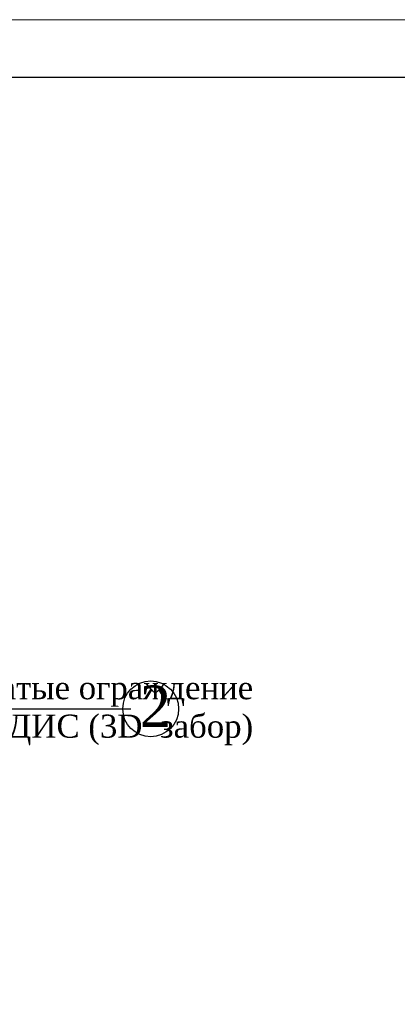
# Model space of a CAD drawing. Header units: inches. Extents: x 9403 to 10041, y 45 to 1090.
# Tile 36 of 41: x 9722 to 9754, y 617 to 702. Entities that reach past the tile are written whole.
import ezdxf

# ---------------------------------------------------------------- set-up
doc = ezdxf.new("R2010")
doc.units = ezdxf.units.IN
doc.header["$MEASUREMENT"] = 0
doc.layers.add('Водопровод 2', color=7, linetype='Continuous')
doc.styles.add('TIEMS', font='times.ttf')

msp = doc.modelspace()

# ---------------------------------------------------------------- linework, layer by layer
at = {"linetype": 'ByBlock'}
msp.add_lwpolyline([(9701.505, 642.691), (9731.353, 642.691)], dxfattribs=at)
msp.add_circle((9733.082, 642.691), 2.42, dxfattribs=at)
at = {"layer": 'Водопровод 2', "linetype": 'Continuous', "lineweight": 15}
msp.add_lwpolyline([(9492.931, 405.444), (9912.931, 405.444), (9912.931, 702.444), (9492.931, 702.444)], close=True, dxfattribs=at)
at = {"layer": 'Водопровод 2', "linetype": 'Continuous'}
msp.add_lwpolyline([(9512.931, 410.444), (9907.931, 410.444), (9907.931, 697.444), (9512.931, 697.444)], close=True, dxfattribs=at)

# ---------------------------------------------------------------- texts
at = {"color": 7, "style": 'TIEMS'}
msp.add_text('2', height=3.6, dxfattribs=at).set_placement((9732.137, 641.118))
at = {"color": 0, "insert": (9741.978, 639.538), "char_height": 2, "width": 52.6704, "attachment_point": 9, "style": 'TIEMS'}
msp.add_mtext('Сетчатые ограждение\\P ГАРДИС (3D  забор)', dxfattribs=at)

doc.saveas('drawing.dxf')
